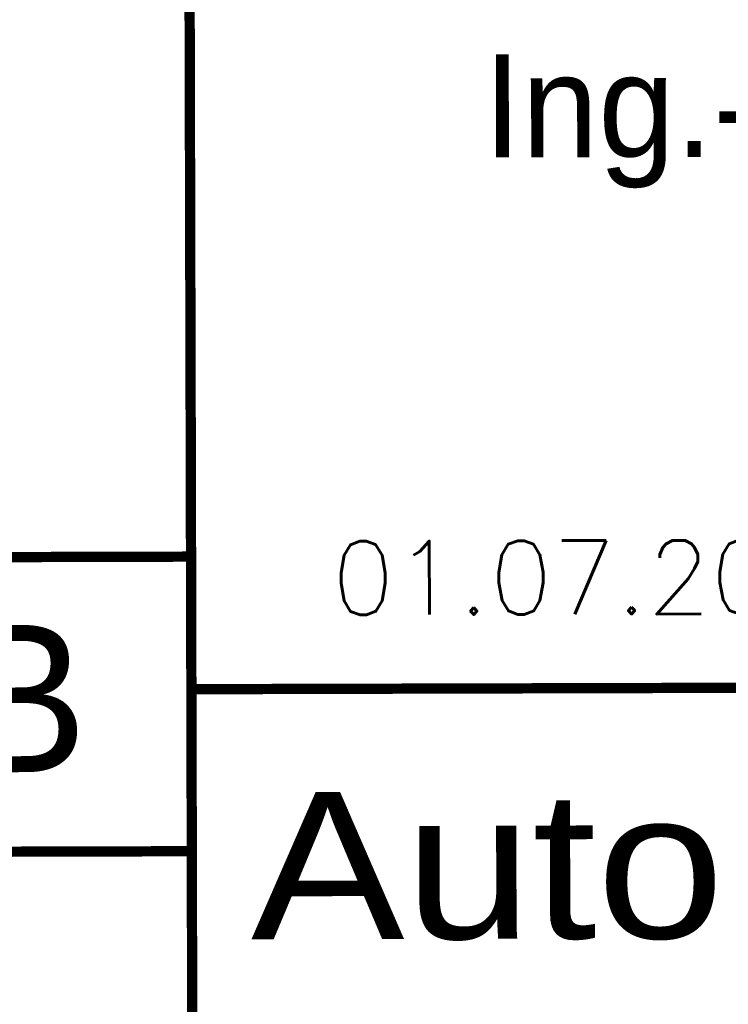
# Model space of a CAD drawing. Extents: x 0 to 1135, y 0 to 420.
# Tile 34 of 77: x 1051 to 1076, y 38 to 71. Entities that reach past the tile are written whole.
import ezdxf
from ezdxf.enums import TextEntityAlignment as Align

# ---------------------------------------------------------------- set-up
doc = ezdxf.new("R2010")
doc.units = 0
doc.header["$LTSCALE"] = 2
doc.header["$MEASUREMENT"] = 0
doc.linetypes.add('AUSGEZOGEN', pattern=[0])
doc.layers.add('FBRTOP', color=8, linetype='AUSGEZOGEN')
doc.layers.add('LEGENDE', color=7, linetype='AUSGEZOGEN')
doc.styles.add('ROMANS', font='romans.shx', dxfattribs={"width": 0.8})
doc.styles.add('UNIR-H', font='unir_h.shx', dxfattribs={"width": 0.8})
doc.styles.add('UNIR-O', font='unir_o.shx')

msp = doc.modelspace()

# ---------------------------------------------------------------- linework, layer by layer
at = {"layer": 'FBRTOP'}
for points in [[(661.143, 179.109, 0.000001), (685.944, 183.769, 0.000098)], [(499.488, 151.305, 0.000004), (556.365, 151.37, 0.000067)], [(700.607, 186.532, -0.000002), (715, 189.244, -0.000023), (729.209, 191.92, -0.000019), (746.049, 195.09, -0.003046), (758.195, 197.3, -0.001835), (778.389, 200.77, -0.001761), (792.757, 203.133, -0.001618), (808.406, 205.598, -0.001558), (824.253, 207.991, -0.002937), (832.67, 209.185, -0.002359), (841.112, 210.291, 0.001751), (852.488, 211.768, 0.001051), (869.84, 214.119, 0.001274), (884.149, 216.126, 0.002508), (897.81, 218.148, 0.001818), (916.634, 221.1, 0.001623), (931.317, 223.506, 0.000181), (932.745, 223.745, 0.000846)]]:
    msp.add_lwpolyline(points, format="xyb", dxfattribs=at)
at = {"layer": 'LEGENDE', "const_width": 0.35}
for points in [[(1057.417, 10.85), (1057.237, 80.85)], [(1046.335, 42.822), (1046.309, 52.822), (1057.309, 52.85)], [(1057.32, 48.35), (1124.32, 48.522)], [(959.335, 42.598), (1057.335, 42.85)]]:
    msp.add_lwpolyline(points, dxfattribs=at)

# ---------------------------------------------------------------- texts
at = {"layer": 'LEGENDE', "style": 'UNIR-O'}
msp.add_text('Ing.-Büro Lars Kustner', height=3.5, rotation=0.1472, dxfattribs=at).set_placement((1090.774, 66.459), align=Align.CENTER)
at = {"layer": 'LEGENDE'}
for s, height, style, p in [('01.07.2008 ...........................', 2.5, 'ROMANS', (1062.081, 50.872)), ('B', 5, 'UNIR-H', (1049.339, 45.528))]:
    msp.add_text(s, height=height, rotation=0.1472, dxfattribs=dict(at, style=style)).set_placement(p)
at = {"layer": 'LEGENDE', "style": 'UNIR-H', "width": 1.0947}
msp.add_text('Autobahndirektion', height=5, rotation=0.1472, dxfattribs=at).set_placement((1059.342, 39.855), (1122.342, 40.017), align=Align.FIT)

doc.saveas('drawing.dxf')
